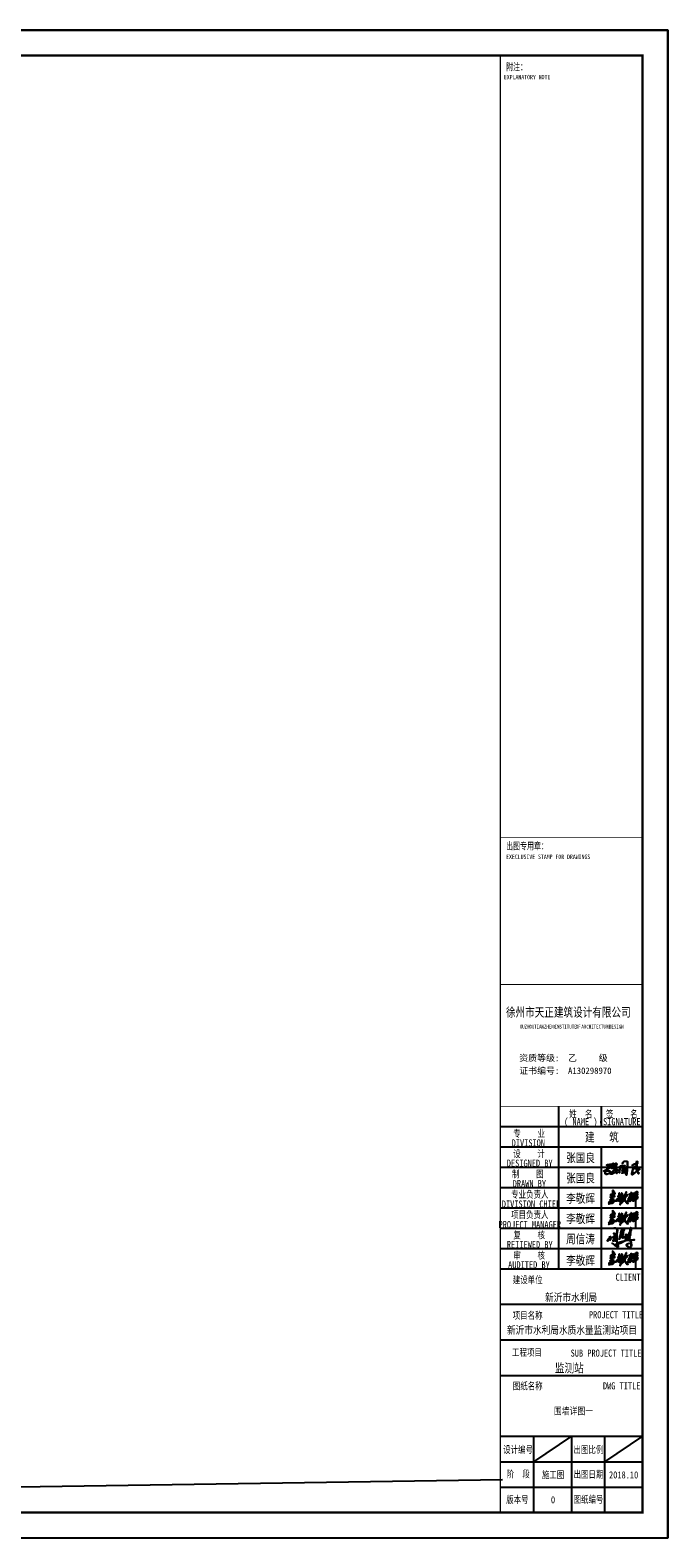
# Model space of a CAD drawing. Extents: x 499156 to 998412, y 3804642 to 7609653.
# Tile 15 of 74: x 499774 to 499946, y 3804642 to 3805048. Entities that reach past the tile are written whole.
import ezdxf
from ezdxf.enums import TextEntityAlignment as Align

# ---------------------------------------------------------------- set-up
doc = ezdxf.new("R2010")
doc.units = 0
doc.layers.get('0').update_dxf_attribs({"linetype": 'CONTINUOUS'})
for name, color, linetype in [('PUB_TITLE', 4, 'CONTINUOUS'), ('SHEET_TEXT', 3, 'CONTINUOUS'), ('TK', 7, 'CONTINUOUS'), ('道路1', 4, 'CONTINUOUS')]:
    doc.layers.add(name, color=color, linetype=linetype)
doc.styles.add('-宋体', font='txt', dxfattribs={"width": 0.8})
doc.styles.add('TKHZ1', font='txt', dxfattribs={"width": 0.8})
doc.styles.add('黑体', font='simhei.ttf')

# ---------------------------------------------------------------- blocks, each defined once
blk = doc.blocks.new('李敬辉')
h = blk.add_hatch(color=3)
h.paths.add_polyline_path([(3997, 950), (3920, 887), (3809, 793), (3730, 732), (3680, 669), (3670, 639), (3707, 622), (3817, 678), (3907, 708), (3970, 728), (3990, 743), (3996, 778), (4006, 824), (4012, 887), (4026, 937), (4017, 959)], flags=16)
h.paths.add_polyline_path([(4032, 1341), (3906, 1270), (3844, 1178), (3835, 1138), (3884, 1156), (3964, 1210), (4023, 1252), (4056, 1307)], flags=16)
h.paths.add_polyline_path([(3256, 1743), (3239, 1696), (3258, 1665), (3275, 1637), (3275, 1591), (3284, 1520), (3277, 1464), (3259, 1421), (3246, 1392), (3212, 1377), (3163, 1377), (3103, 1399), (3078, 1426), (3069, 1469), (3038, 1469), (3014, 1453), (3014, 1416), (3040, 1373), (3083, 1317), (3111, 1295), (3148, 1295), (3188, 1306), (3208, 1306), (3215, 1290), (3199, 1251), (3129, 1163), (3066, 1117), (3031, 1080), (2990, 1020), (2990, 980), (3003, 969), (3035, 1020), (3096, 1076), (3142, 1114), (3172, 1138), (3188, 1150), (3209, 1171), (3205, 1145), (3186, 1107), (3176, 1078), (3105, 1013), (3025, 946), (2962, 886), (2916, 846), (2880, 812), (2857, 774), (2851, 744), (2868, 730), (2914, 771), (3024, 864), (3095, 923), (3162, 988), (3200, 1041), (3222, 1053), (3243, 1067), (3270, 1067), (3247, 1030), (3206, 960), (3152, 893), (3048, 780), (2915, 625), (2820, 519), (2736, 377), (2707, 320), (2707, 272), (2718, 253), (2745, 249), (2858, 363), (2963, 495), (3041, 601), (3088, 652), (3116, 687), (3154, 721), (3170, 721), (3184, 707), (3175, 659), (3160, 609), (3147, 547), (3103, 439), (3103, 399), (3135, 384), (3182, 435), (3275, 581), (3338, 676), (3378, 766), (3378, 823), (3364, 834), (3343, 815), (3312, 748), (3275, 694), (3250, 664), (3234, 664), (3234, 707), (3218, 760), (3202, 787), (3172, 799), (3153, 812), (3179, 842), (3250, 929), (3319, 1013), (3341, 1063), (3341, 1107), (3311, 1130), (3282, 1137), (3266, 1131), (3254, 1148), (3273, 1225), (3292, 1259), (3301, 1289), (3335, 1338), (3427, 1418), (3515, 1502), (3560, 1542), (3578, 1592), (3558, 1616), (3526, 1589), (3484, 1558), (3440, 1527), (3401, 1491), (3374, 1469), (3350, 1456), (3337, 1472), (3337, 1534), (3337, 1591), (3328, 1653), (3312, 1690), (3293, 1724)])
h.paths.add_polyline_path([(2399, 950), (2324, 886), (2292, 840), (2298, 804), (2330, 753), (2348, 744), (2367, 785), (2389, 842), (2408, 898), (2408, 924), (2408, 940)], flags=16)
h.paths.add_polyline_path([(2726, 1379), (2628, 1264), (2489, 1113), (2318, 957), (2226, 889), (2165, 831), (2104, 784), (1997, 689), (2046, 668), (2184, 746), (2218, 770), (2264, 716), (2287, 696), (2287, 668), (2279, 641), (2242, 584), (2112, 461), (2008, 361), (1921, 281), (1873, 252), (1824, 186), (1872, 164), (1991, 251), (2139, 383), (2207, 458), (2250, 500), (2296, 552), (2321, 577), (2343, 577), (2377, 503), (2448, 397), (2527, 290), (2627, 189), (2710, 140), (2784, 108), (2854, 101), (2832, 152), (2738, 216), (2653, 296), (2536, 404), (2475, 502), (2432, 579), (2413, 645), (2404, 684), (2437, 807), (2461, 906), (2469, 996), (2497, 1033), (2598, 1129), (2672, 1200), (2749, 1286), (2777, 1329), (2777, 1381)])
h.paths.add_polyline_path([(1690, 731), (1619, 719), (1581, 687), (1558, 632), (1548, 602), (1587, 576), (1663, 612), (1729, 669), (1745, 726), (1710, 742)], flags=16)
h.paths.add_polyline_path([(1183, 736), (1135, 680), (1135, 638), (1188, 631), (1265, 671), (1344, 714), (1416, 757), (1452, 777), (1477, 766), (1477, 657), (1466, 577), (1446, 529), (1446, 489), (1492, 469), (1546, 469), (1627, 509), (1666, 542), (1716, 569), (1800, 611), (1824, 683), (1824, 776), (1789, 814), (1724, 836), (1652, 814), (1589, 754), (1566, 776), (1572, 820), (1640, 889), (1699, 938), (1799, 1002), (1910, 1063), (1967, 1097), (2021, 1122), (2063, 1142), (2097, 1155), (2128, 1145), (2135, 1119), (2057, 959), (1964, 794), (1870, 589), (1838, 503), (1787, 397), (1741, 285), (1721, 228), (1709, 228), (1705, 265), (1694, 299), (1697, 321), (1684, 346), (1673, 360), (1659, 385), (1666, 401), (1660, 415), (1641, 405), (1641, 366), (1657, 320), (1666, 251), (1666, 181), (1666, 123), (1666, 65), (1645, 8), (1645, -29), (1645, -69), (1667, -85), (1699, -69), (1726, -15), (1726, 32), (1737, 83), (1755, 130), (1775, 190), (1814, 304), (1860, 404), (1908, 513), (1944, 579), (1997, 689), (2070, 840), (2158, 998), (2228, 1081), (2316, 1178), (2428, 1344), (2506, 1504), (2572, 1639), (2617, 1733), (2617, 1790), (2589, 1821), (2560, 1810), (2511, 1746), (2429, 1501), (2313, 1303), (2260, 1229), (2233, 1187), (2195, 1227), (2139, 1254), (2094, 1236), (1926, 1150), (1797, 1074), (1564, 939), (1446, 862), (1288, 793), (1232, 768)])
h.paths.add_polyline_path([(1508, 1612), (1472, 1551), (1454, 1489), (1476, 1432), (1499, 1368), (1516, 1323), (1506, 1298), (1496, 1275), (1446, 1256), (1385, 1233), (1346, 1178), (1346, 1147), (1362, 1130), (1410, 1150), (1463, 1178), (1523, 1196), (1540, 1176), (1547, 1106), (1547, 1051), (1562, 1032), (1605, 1047), (1637, 1086), (1637, 1138), (1656, 1166), (1674, 1205), (1692, 1238), (1720, 1266), (1720, 1240), (1720, 1201), (1784, 1236), (1857, 1317), (1938, 1387), (2010, 1446), (2041, 1501), (2041, 1545), (1994, 1545), (1971, 1538), (1962, 1517), (1962, 1501), (1956, 1482), (1946, 1467), (1933, 1463), (1933, 1489), (1943, 1517), (1943, 1540), (1924, 1568), (1912, 1591), (1912, 1610), (1891, 1615), (1884, 1609), (1868, 1597), (1859, 1575), (1873, 1540), (1873, 1518), (1873, 1493), (1854, 1459), (1843, 1441), (1843, 1425), (1804, 1402), (1716, 1368), (1671, 1331), (1651, 1304), (1609, 1304), (1594, 1338), (1594, 1420), (1551, 1471), (1551, 1521), (1566, 1578), (1566, 1619), (1533, 1619)], flags=17)
h.paths.add_polyline_path([(168, 583), (175, 642), (267, 713), (435, 770), (553, 799), (624, 799), (670, 766), (663, 732), (608, 654), (516, 562), (471, 526), (471, 498), (528, 481), (650, 493), (809, 516), (986, 538), (1089, 557), (1146, 573), (1190, 544), (1209, 505), (1179, 451), (1103, 433), (971, 406), (838, 406), (676, 394), (617, 394), (617, 363), (653, 286), (663, 224), (644, 171), (597, 110), (500, 65), (399, 65), (276, 65), (187, 65), (113, 32), (0, 0), (31, 83), (125, 138), (254, 168), (377, 168), (435, 153), (527, 169), (556, 220), (527, 281), (446, 328), (376, 363), (288, 363), (223, 327), (138, 259), (75, 190), (16, 169), (-13, 199), (28, 265), (101, 356), (176, 421), (250, 449), (317, 467), (362, 491), (424, 559), (479, 605), (520, 656), (537, 689), (503, 689), (448, 663), (350, 616), (292, 607), (225, 582), (184, 576)])
h.paths.add_polyline_path([(454, 1236), (413, 1218), (373, 1179), (341, 1153), (323, 1137), (333, 1129), (391, 1139), (443, 1147), (467, 1163), (467, 1193), (467, 1221), (461, 1231)], flags=16)
h.paths.add_polyline_path([(585, 1900), (576, 1780), (576, 1654), (582, 1573), (582, 1527), (593, 1508), (633, 1521), (723, 1567), (788, 1589), (788, 1628), (741, 1727), (669, 1827), (623, 1882)], flags=16)
h.paths.add_polyline_path([(551, 2093), (510, 2034), (510, 1862), (521, 1723), (521, 1632), (521, 1554), (516, 1519), (503, 1492), (450, 1472), (374, 1447), (280, 1421), (207, 1395), (197, 1357), (229, 1324), (367, 1359), (439, 1381), (478, 1381), (500, 1370), (481, 1328), (411, 1299), (365, 1259), (303, 1210), (255, 1158), (215, 1107), (185, 1050), (185, 1017), (252, 1017), (370, 1048), (435, 1058), (448, 1044), (432, 976), (419, 915), (412, 872), (412, 836), (429, 822), (471, 841), (510, 895), (538, 969), (552, 1029), (565, 1083), (636, 1095), (742, 1103), (827, 1114), (890, 1121), (898, 1167), (892, 1200), (840, 1208), (742, 1208), (640, 1183), (591, 1162), (562, 1151), (543, 1162), (543, 1233), (552, 1266), (563, 1302), (577, 1349), (611, 1411), (686, 1450), (792, 1490), (880, 1536), (910, 1581), (878, 1632), (784, 1783), (711, 1896), (631, 2001), (590, 2061)])
h.paths.add_polyline_path([(4309, 1042), (4268, 1084), (4229, 1099), (4220, 1083), (4248, 1025), (4267, 1004), (4250, 960), (4210, 930), (4146, 875), (4101, 829), (4083, 811), (4083, 841), (4091, 910), (4113, 971), (4132, 1020), (4171, 1072), (4207, 1126), (4167, 1146), (4123, 1086), (4108, 1072), (4099, 1119), (4116, 1170), (4123, 1231), (4221, 1309), (4285, 1384), (4311, 1411), (4299, 1453), (4269, 1464), (4256, 1437), (4234, 1406), (4201, 1372), (4163, 1339), (4142, 1317), (4118, 1301), (4102, 1310), (4130, 1365), (4183, 1419), (4214, 1505), (4260, 1619), (4286, 1705), (4290, 1789), (4267, 1825), (4197, 1844), (4083, 1799), (3971, 1735), (3880, 1669), (3814, 1610), (3764, 1574), (3730, 1544), (3716, 1552), (3720, 1592), (3711, 1618), (3692, 1625), (3664, 1595), (3664, 1561), (3664, 1491), (3641, 1407), (3603, 1319), (3568, 1231), (3528, 1142), (3496, 1068), (3463, 1007), (3450, 962), (3450, 932), (3479, 913), (3518, 972), (3581, 1104), (3635, 1226), (3662, 1305), (3694, 1379), (3724, 1459), (3763, 1499), (3888, 1596), (3984, 1656), (4085, 1696), (4152, 1728), (4191, 1735), (4211, 1720), (4197, 1665), (4176, 1595), (4159, 1536), (4142, 1490), (4105, 1467), (4002, 1400), (3919, 1339), (3843, 1278), (3801, 1221), (3772, 1165), (3733, 1098), (3713, 1033), (3745, 1015), (3745, 995), (3782, 948), (3836, 988), (3823, 1038), (3885, 1080), (3966, 1126), (4002, 1150), (4028, 1143), (4028, 1072), (3992, 1011), (3905, 933), (3691, 755), (3588, 642), (3553, 606), (3526, 556), (3526, 503), (3567, 466), (3636, 475), (3747, 539), (3855, 601), (3933, 654), (3960, 654), (3979, 637), (3971, 581), (3967, 513), (3956, 416), (3944, 289), (3944, 132), (3935, 16), (3935, -185), (3935, -326), (3953, -425), (3953, -513), (3978, -562), (3997, -530), (3997, -405), (3997, -280), (4003, -149), (4003, -50), (4003, 47), (4013, 148), (4013, 282), (4018, 353), (4032, 518), (4036, 587), (4041, 625), (4073, 648), (4083, 698), (4092, 729), (4192, 815), (4287, 888), (4327, 955), (4344, 1002)])
for points in [[(168, 583), (175, 642), (267, 713), (435, 770), (553, 799), (624, 799), (670, 766), (663, 732), (608, 654), (516, 562), (471, 526), (471, 498), (528, 481), (650, 493), (809, 516), (986, 538), (1089, 557), (1146, 573), (1190, 544), (1209, 505), (1179, 451), (1103, 433), (971, 406), (838, 406), (676, 394), (617, 394), (617, 363), (653, 286), (663, 224), (644, 171), (597, 110), (500, 65), (399, 65), (276, 65), (187, 65), (113, 32), (0, 0), (31, 83), (125, 138), (254, 168), (377, 168), (435, 153), (527, 169), (556, 220), (527, 281), (446, 328), (376, 363), (288, 363), (223, 327), (138, 259), (75, 190), (16, 169), (-13, 199), (28, 265), (101, 356), (176, 421), (250, 449), (317, 467), (362, 491), (424, 559), (479, 605), (520, 656), (537, 689), (503, 689), (448, 663), (350, 616), (292, 607), (225, 582), (184, 576)], [(551, 2093), (510, 2034), (510, 1862), (521, 1723), (521, 1632), (521, 1554), (516, 1519), (503, 1492), (450, 1472), (374, 1447), (280, 1421), (207, 1395), (197, 1357), (229, 1324), (367, 1359), (439, 1381), (478, 1381), (500, 1370), (481, 1328), (411, 1299), (365, 1259), (303, 1210), (255, 1158), (215, 1107), (185, 1050), (185, 1017), (252, 1017), (370, 1048), (435, 1058), (448, 1044), (432, 976), (419, 915), (412, 872), (412, 836), (429, 822), (471, 841), (510, 895), (538, 969), (552, 1029), (565, 1083), (636, 1095), (742, 1103), (827, 1114), (890, 1121), (898, 1167), (892, 1200), (840, 1208), (742, 1208), (640, 1183), (591, 1162), (562, 1151), (543, 1162), (543, 1233), (552, 1266), (563, 1302), (577, 1349), (611, 1411), (686, 1450), (792, 1490), (880, 1536), (910, 1581), (878, 1632), (784, 1783), (711, 1896), (631, 2001), (590, 2061)], [(454, 1236), (413, 1218), (373, 1179), (341, 1153), (323, 1137), (333, 1129), (391, 1139), (443, 1147), (467, 1163), (467, 1193), (467, 1221), (461, 1231)], [(585, 1900), (576, 1780), (576, 1654), (582, 1573), (582, 1527), (593, 1508), (633, 1521), (723, 1567), (788, 1589), (788, 1628), (741, 1727), (669, 1827), (623, 1882)], [(1183, 736), (1135, 680), (1135, 638), (1188, 631), (1265, 671), (1344, 714), (1416, 757), (1452, 777), (1477, 766), (1477, 657), (1466, 577), (1446, 529), (1446, 489), (1492, 469), (1546, 469), (1627, 509), (1666, 542), (1716, 569), (1800, 611), (1824, 683), (1824, 776), (1789, 814), (1724, 836), (1652, 814), (1589, 754), (1566, 776), (1572, 820), (1640, 889), (1699, 938), (1799, 1002), (1910, 1063), (1967, 1097), (2021, 1122), (2063, 1142), (2097, 1155), (2128, 1145), (2135, 1119), (2057, 959), (1964, 794), (1870, 589), (1838, 503), (1787, 397), (1741, 285), (1721, 228), (1709, 228), (1705, 265), (1694, 299), (1697, 321), (1684, 346), (1673, 360), (1659, 385), (1666, 401), (1660, 415), (1641, 405), (1641, 366), (1657, 320), (1666, 251), (1666, 181), (1666, 123), (1666, 65), (1645, 8), (1645, -29), (1645, -69), (1667, -85), (1699, -69), (1726, -15), (1726, 32), (1737, 83), (1755, 130), (1775, 190), (1814, 304), (1860, 404), (1908, 513), (1944, 579), (1997, 689), (2070, 840), (2158, 998), (2228, 1081), (2316, 1178), (2428, 1344), (2506, 1504), (2572, 1639), (2617, 1733), (2617, 1790), (2589, 1821), (2560, 1810), (2511, 1746), (2429, 1501), (2313, 1303), (2260, 1229), (2233, 1187), (2195, 1227), (2139, 1254), (2094, 1236), (1926, 1150), (1797, 1074), (1564, 939), (1446, 862), (1288, 793), (1232, 768)], [(1508, 1612), (1472, 1551), (1454, 1489), (1476, 1432), (1499, 1368), (1516, 1323), (1506, 1298), (1496, 1275), (1446, 1256), (1385, 1233), (1346, 1178), (1346, 1147), (1362, 1130), (1410, 1150), (1463, 1178), (1523, 1196), (1540, 1176), (1547, 1106), (1547, 1051), (1562, 1032), (1605, 1047), (1637, 1086), (1637, 1138), (1656, 1166), (1674, 1205), (1692, 1238), (1720, 1266), (1720, 1240), (1720, 1201), (1784, 1236), (1857, 1317), (1938, 1387), (2010, 1446), (2041, 1501), (2041, 1545), (1994, 1545), (1971, 1538), (1962, 1517), (1962, 1501), (1956, 1482), (1946, 1467), (1933, 1463), (1933, 1489), (1943, 1517), (1943, 1540), (1924, 1568), (1912, 1591), (1912, 1610), (1891, 1615), (1884, 1609), (1868, 1597), (1859, 1575), (1873, 1540), (1873, 1518), (1873, 1493), (1854, 1459), (1843, 1441), (1843, 1425), (1804, 1402), (1716, 1368), (1671, 1331), (1651, 1304), (1609, 1304), (1594, 1338), (1594, 1420), (1551, 1471), (1551, 1521), (1566, 1578), (1566, 1619), (1533, 1619)], [(1690, 731), (1619, 719), (1581, 687), (1558, 632), (1548, 602), (1587, 576), (1663, 612), (1729, 669), (1745, 726), (1710, 742)], [(2726, 1379), (2628, 1264), (2489, 1113), (2318, 957), (2226, 889), (2165, 831), (2104, 784), (1997, 689), (2046, 668), (2184, 746), (2218, 770), (2264, 716), (2287, 696), (2287, 668), (2279, 641), (2242, 584), (2112, 461), (2008, 361), (1921, 281), (1873, 252), (1824, 186), (1872, 164), (1991, 251), (2139, 383), (2207, 458), (2250, 500), (2296, 552), (2321, 577), (2343, 577), (2377, 503), (2448, 397), (2527, 290), (2627, 189), (2710, 140), (2784, 108), (2854, 101), (2832, 152), (2738, 216), (2653, 296), (2536, 404), (2475, 502), (2432, 579), (2413, 645), (2404, 684), (2437, 807), (2461, 906), (2469, 996), (2497, 1033), (2598, 1129), (2672, 1200), (2749, 1286), (2777, 1329), (2777, 1381)], [(2399, 950), (2324, 886), (2292, 840), (2298, 804), (2330, 753), (2348, 744), (2367, 785), (2389, 842), (2408, 898), (2408, 924), (2408, 940)], [(3256, 1743), (3239, 1696), (3258, 1665), (3275, 1637), (3275, 1591), (3284, 1520), (3277, 1464), (3259, 1421), (3246, 1392), (3212, 1377), (3163, 1377), (3103, 1399), (3078, 1426), (3069, 1469), (3038, 1469), (3014, 1453), (3014, 1416), (3040, 1373), (3083, 1317), (3111, 1295), (3148, 1295), (3188, 1306), (3208, 1306), (3215, 1290), (3199, 1251), (3129, 1163), (3066, 1117), (3031, 1080), (2990, 1020), (2990, 980), (3003, 969), (3035, 1020), (3096, 1076), (3142, 1114), (3172, 1138), (3188, 1150), (3209, 1171), (3205, 1145), (3186, 1107), (3176, 1078), (3105, 1013), (3025, 946), (2962, 886), (2916, 846), (2880, 812), (2857, 774), (2851, 744), (2868, 730), (2914, 771), (3024, 864), (3095, 923), (3162, 988), (3200, 1041), (3222, 1053), (3243, 1067), (3270, 1067), (3247, 1030), (3206, 960), (3152, 893), (3048, 780), (2915, 625), (2820, 519), (2736, 377), (2707, 320), (2707, 272), (2718, 253), (2745, 249), (2858, 363), (2963, 495), (3041, 601), (3088, 652), (3116, 687), (3154, 721), (3170, 721), (3184, 707), (3175, 659), (3160, 609), (3147, 547), (3103, 439), (3103, 399), (3135, 384), (3182, 435), (3275, 581), (3338, 676), (3378, 766), (3378, 823), (3364, 834), (3343, 815), (3312, 748), (3275, 694), (3250, 664), (3234, 664), (3234, 707), (3218, 760), (3202, 787), (3172, 799), (3153, 812), (3179, 842), (3250, 929), (3319, 1013), (3341, 1063), (3341, 1107), (3311, 1130), (3282, 1137), (3266, 1131), (3254, 1148), (3273, 1225), (3292, 1259), (3301, 1289), (3335, 1338), (3427, 1418), (3515, 1502), (3560, 1542), (3578, 1592), (3558, 1616), (3526, 1589), (3484, 1558), (3440, 1527), (3401, 1491), (3374, 1469), (3350, 1456), (3337, 1472), (3337, 1534), (3337, 1591), (3328, 1653), (3312, 1690), (3293, 1724)], [(3997, 950), (3920, 887), (3809, 793), (3730, 732), (3680, 669), (3670, 639), (3707, 622), (3817, 678), (3907, 708), (3970, 728), (3990, 743), (3996, 778), (4006, 824), (4012, 887), (4026, 937), (4017, 959)], [(4032, 1341), (3906, 1270), (3844, 1178), (3835, 1138), (3884, 1156), (3964, 1210), (4023, 1252), (4056, 1307)]]:
    blk.add_lwpolyline(points, close=True)
for points in [[(4267, 1004), (4250, 960), (4210, 930), (4146, 875), (4101, 829), (4083, 811), (4083, 841), (4091, 910), (4113, 971), (4132, 1020), (4171, 1072), (4207, 1126), (4167, 1146), (4123, 1086), (4108, 1072), (4099, 1119), (4116, 1170), (4123, 1231), (4221, 1309), (4285, 1384), (4311, 1411), (4299, 1453), (4269, 1464), (4256, 1437), (4234, 1406), (4201, 1372), (4163, 1339), (4142, 1317), (4118, 1301), (4102, 1310), (4130, 1365), (4183, 1419), (4214, 1505), (4260, 1619), (4286, 1705), (4290, 1789), (4267, 1825), (4197, 1844), (4083, 1799), (3971, 1735), (3880, 1669), (3814, 1610), (3764, 1574), (3730, 1544), (3716, 1552), (3720, 1592), (3711, 1618), (3692, 1625), (3664, 1595), (3664, 1561), (3664, 1491), (3641, 1407), (3603, 1319), (3568, 1231), (3528, 1142), (3496, 1068), (3463, 1007), (3450, 962), (3450, 932), (3479, 913), (3518, 972), (3581, 1104), (3635, 1226), (3662, 1305), (3694, 1379), (3724, 1459), (3763, 1499), (3888, 1596), (3984, 1656), (4085, 1696), (4152, 1728), (4191, 1735), (4211, 1720), (4197, 1665), (4176, 1595), (4159, 1536), (4142, 1490), (4105, 1467), (4002, 1400), (3919, 1339), (3843, 1278), (3801, 1221), (3772, 1165), (3733, 1098), (3713, 1033), (3745, 1015), (3745, 995), (3782, 948), (3836, 988), (3823, 1038), (3885, 1080), (3966, 1126), (4002, 1150), (4028, 1143), (4028, 1072), (3992, 1011), (3905, 933), (3691, 755), (3588, 642), (3553, 606), (3526, 556), (3526, 503), (3567, 466), (3636, 475), (3747, 539), (3855, 601), (3933, 654), (3960, 654), (3979, 637), (3971, 581), (3967, 513), (3956, 416), (3944, 289), (3944, 132), (3935, 16), (3935, -185), (3935, -326), (3953, -425), (3953, -513), (3978, -562), (3997, -530), (3997, -405), (3997, -280), (4003, -149), (4003, -50), (4003, 47), (4013, 148), (4013, 282), (4018, 353), (4032, 518), (4036, 587), (4041, 625), (4073, 648), (4083, 698), (4092, 729), (4192, 815), (4287, 888), (4327, 955), (4344, 1002), (4309, 1042)], [(4309, 1042), (4268, 1084), (4229, 1099), (4220, 1083), (4248, 1025), (4267, 1004)]]:
    blk.add_lwpolyline(points)
blk = doc.blocks.new('A$C1A962DD0')
at = {"linetype": 'Continuous'}
h = blk.add_hatch(color=256, dxfattribs=at)
h.paths.add_polyline_path([(92, 26), (90, 27), (74, 18), (94, 7), (95, 12)], flags=16)
h.paths.add_polyline_path([(91, 31), (90, 32), (88, 32), (78, 24), (80, 23), (90, 27)], flags=17)
h.paths.add_polyline_path([(197, 78), (195, 79), (175, 68), (174, 66), (176, 65), (202, 69), (203, 71), (197, 76)], flags=16)
h.paths.add_polyline_path([(129, 97), (128, 98), (128, 96)], flags=16)
h.paths.add_polyline_path([(134, 103), (132, 104), (129, 99), (130, 98)], flags=16)
h.paths.add_polyline_path([(187, 105), (186, 106), (184, 104), (185, 102)], flags=16)
h.paths.add_polyline_path([(81, 105), (79, 106), (68, 101), (64, 96), (61, 88), (62, 87), (67, 91), (70, 91), (70, 88), (58, 73), (55, 67), (56, 64), (66, 72), (72, 72), (76, 64), (82, 68), (83, 73), (81, 82)], flags=16)
h.paths.add_polyline_path([(190, 108), (189, 110), (187, 107), (188, 106)], flags=16)
h.paths.add_polyline_path([(201, 110), (199, 111), (188, 100), (188, 96), (192, 95), (196, 99)], flags=16)
h.paths.add_polyline_path([(207, 137), (205, 138), (192, 117), (189, 111), (190, 109), (204, 119)], flags=16)
h.paths.add_polyline_path([(214, 171), (212, 172), (212, 157), (215, 162)], flags=16)
h.paths.add_polyline_path([(140, 172), (145, 172), (154, 166), (154, 160), (142, 139), (146, 138), (147, 136), (138, 123), (140, 122), (145, 124), (146, 121), (133, 105), (145, 105), (148, 102), (145, 92), (147, 91), (154, 95), (154, 92), (141, 86), (140, 91), (144, 99), (143, 101), (136, 100), (129, 90), (125, 90), (124, 95), (139, 116), (137, 117), (133, 115), (130, 119), (139, 129), (140, 131), (136, 131), (135, 134), (139, 138), (150, 158), (149, 165), (147, 165), (144, 168), (140, 168), (133, 161), (126, 148), (118, 111), (114, 81), (110, 76), (113, 107), (118, 114), (125, 149), (133, 167)], flags=17)
h.paths.add_polyline_path([(208, 183), (211, 183), (218, 169), (218, 161), (211, 146), (210, 130), (208, 125), (209, 114), (194, 89), (206, 89), (204, 85), (199, 81), (204, 77), (209, 69), (230, 71), (240, 74), (245, 72), (243, 68), (211, 64), (217, 46), (220, 17), (217, 7), (211, 1), (201, 0), (191, 3), (178, 15), (173, 22), (173, 26), (179, 32), (189, 35), (199, 35), (181, 29), (176, 24), (182, 12), (187, 7), (197, 2), (205, 2), (213, 7), (216, 15), (216, 29), (211, 54), (205, 65), (194, 65), (164, 60), (119, 40), (120, 42), (125, 43), (146, 54), (142, 55), (114, 46), (101, 40), (94, 35), (94, 32), (96, 30), (104, 35), (107, 35), (117, 40), (111, 36), (103, 34), (100, 31), (98, 31), (95, 27), (99, 12), (99, 5), (97, 2), (93, 2), (70, 16), (53, 32), (43, 39), (54, 34), (68, 22), (70, 22), (72, 25), (89, 37), (85, 61), (83, 64), (77, 60), (72, 59), (70, 69), (65, 68), (56, 59), (51, 59), (51, 64), (62, 80), (61, 82), (57, 80), (55, 82), (61, 95), (60, 97), (30, 84), (27, 81), (27, 71), (25, 66), (23, 66), (24, 79), (21, 80), (12, 75), (3, 66), (4, 59), (0, 64), (0, 68), (8, 76), (23, 85), (19, 97), (22, 97), (26, 93), (28, 99), (26, 91), (28, 88), (45, 94), (58, 100), (63, 104), (63, 123), (60, 126), (59, 124), (57, 124), (56, 128), (58, 130), (62, 130), (65, 127), (67, 119), (67, 105), (80, 111), (78, 113), (72, 113), (71, 115), (82, 116), (85, 136), (88, 145), (88, 160), (77, 172), (69, 177), (63, 176), (58, 173), (62, 178), (66, 180), (73, 179), (78, 176), (90, 164), (92, 158), (90, 138), (86, 123), (87, 110), (85, 108), (85, 77), (86, 73), (88, 72), (93, 77), (94, 76), (87, 67), (92, 42), (95, 40), (117, 51), (165, 64), (193, 82), (190, 86), (191, 92), (187, 93), (184, 96), (183, 100), (175, 87), (170, 73), (168, 71), (166, 72), (169, 95), (169, 119), (171, 121), (173, 120), (173, 91), (191, 118), (207, 146)])
for points in [[(208, 183), (211, 183), (218, 169), (218, 161), (211, 146), (210, 130), (208, 125), (209, 114), (194, 89), (206, 89), (204, 85), (199, 81), (204, 77), (209, 69), (230, 71), (240, 74), (245, 72), (243, 68), (211, 64), (217, 46), (220, 17), (217, 7), (211, 1), (201, 0), (191, 3), (178, 15), (173, 22), (173, 26), (179, 32), (189, 35), (199, 35), (181, 29), (176, 24), (182, 12), (187, 7), (197, 2), (205, 2), (213, 7), (216, 15), (216, 29), (211, 54), (205, 65), (194, 65), (164, 60), (119, 40), (120, 42), (125, 43), (146, 54), (142, 55), (114, 46), (101, 40), (94, 35), (94, 32), (96, 30), (104, 35), (107, 35), (117, 40), (111, 36), (103, 34), (100, 31), (98, 31), (95, 27), (99, 12), (99, 5), (97, 2), (93, 2), (70, 16), (53, 32), (43, 39), (54, 34), (68, 22), (70, 22), (72, 25), (89, 37), (85, 61), (83, 64), (77, 60), (72, 59), (70, 69), (65, 68), (56, 59), (51, 59), (51, 64), (62, 80), (61, 82), (57, 80), (55, 82), (61, 95), (60, 97), (30, 84), (27, 81), (27, 71), (25, 66), (23, 66), (24, 79), (21, 80), (12, 75), (3, 66), (4, 59), (0, 64), (0, 68), (8, 76), (23, 85), (19, 97), (22, 97), (26, 93), (28, 99), (26, 91), (28, 88), (45, 94), (58, 100), (63, 104), (63, 123), (60, 126), (59, 124), (57, 124), (56, 128), (58, 130), (62, 130), (65, 127), (67, 119), (67, 105), (80, 111), (78, 113), (72, 113), (71, 115), (82, 116), (85, 136), (88, 145), (88, 160), (77, 172), (69, 177), (63, 176), (58, 173), (62, 178), (66, 180), (73, 179), (78, 176), (90, 164), (92, 158), (90, 138), (86, 123), (87, 110), (85, 108), (85, 77), (86, 73), (88, 72), (93, 77), (94, 76), (87, 67), (92, 42), (95, 40), (117, 51), (165, 64), (193, 82), (190, 86), (191, 92), (187, 93), (184, 96), (183, 100), (175, 87), (170, 73), (168, 71), (166, 72), (169, 95), (169, 119), (171, 121), (173, 120), (173, 91), (191, 118), (207, 146), (208, 183)], [(140, 172), (145, 172), (154, 166), (154, 160), (142, 139), (146, 138), (147, 136), (138, 123), (140, 122), (145, 124), (146, 121), (133, 105), (145, 105), (148, 102), (145, 92), (147, 91), (154, 95), (154, 92), (141, 86), (140, 91), (144, 99), (143, 101), (136, 100), (129, 90), (125, 90), (124, 95), (139, 116), (137, 117), (133, 115), (130, 119), (139, 129), (140, 131), (136, 131), (135, 134), (139, 138), (150, 158), (149, 165), (147, 165), (144, 168), (140, 168), (133, 161), (126, 148), (118, 111), (114, 81), (110, 76), (113, 107), (118, 114), (125, 149), (133, 167), (140, 172)], [(207, 137), (205, 138), (192, 117), (189, 111), (190, 109), (204, 119), (207, 137)], [(214, 171), (212, 172), (212, 157), (215, 162), (214, 171)], [(81, 105), (79, 106), (68, 101), (64, 96), (61, 88), (62, 87), (67, 91), (70, 91), (70, 88), (58, 73), (55, 67), (56, 64), (66, 72), (72, 72), (76, 64), (82, 68), (83, 73), (81, 82), (81, 105)], [(92, 26), (90, 27), (74, 18), (94, 7), (95, 12), (92, 26)], [(91, 31), (90, 32), (88, 32), (78, 24), (80, 23), (90, 27), (91, 31)], [(129, 97), (128, 98), (128, 96), (129, 97)], [(134, 103), (132, 104), (129, 99), (130, 98), (134, 103)], [(197, 78), (195, 79), (175, 68), (174, 66), (176, 65), (202, 69), (203, 71), (197, 76), (197, 78)], [(187, 105), (186, 106), (184, 104), (185, 102), (187, 105)], [(190, 108), (189, 110), (187, 107), (188, 106), (190, 108)], [(201, 110), (199, 111), (188, 100), (188, 96), (192, 95), (196, 99), (201, 110)]]:
    blk.add_lwpolyline(points, dxfattribs=at)
blk = doc.blocks.new('张国良')
at = {"linetype": 'Continuous'}
h = blk.add_hatch(color=256, dxfattribs=at)
h.paths.add_polyline_path([(70, 138), (69, 139), (51, 139), (41, 137), (38, 134), (35, 122), (37, 113), (40, 110), (50, 110), (64, 114), (77, 122), (82, 127), (82, 132), (78, 137)], flags=16)
h.paths.add_polyline_path([(221, 144), (221, 146), (219, 147), (208, 139), (212, 137), (222, 137), (223, 140)], flags=16)
h.paths.add_polyline_path([(45, 149), (43, 150), (25, 139), (38, 138)], flags=16)
h.paths.add_polyline_path([(151, 155), (150, 156), (144, 155), (137, 149), (139, 142), (143, 138), (156, 149)], flags=16)
h.paths.add_polyline_path([(366, 158), (365, 159), (344, 158), (342, 155), (347, 144), (350, 143), (365, 155), (367, 157)], flags=16)
h.paths.add_polyline_path([(367, 161), (373, 161), (374, 158), (350, 141), (358, 124), (360, 122), (362, 125), (364, 114), (363, 113), (359, 117), (346, 138), (334, 128), (328, 125), (335, 133), (337, 133), (345, 140), (345, 143), (340, 153), (341, 159)])
h.paths.add_polyline_path([(209, 163), (207, 164), (205, 161), (204, 152), (206, 150)], flags=16)
h.paths.add_polyline_path([(216, 166), (214, 167), (212, 165), (209, 148), (209, 145), (212, 144), (218, 150), (218, 155), (219, 153), (221, 153), (223, 161), (221, 162), (221, 164)], flags=16)
h.paths.add_polyline_path([(76, 172), (77, 173), (68, 173), (63, 169), (60, 164), (64, 164)], flags=16)
h.paths.add_polyline_path([(78, 174), (77, 175), (77, 173)], flags=16)
h.paths.add_polyline_path([(335, 185), (333, 186), (321, 180), (323, 172), (325, 171), (330, 176)], flags=16)
h.paths.add_polyline_path([(333, 189), (335, 190), (338, 187), (338, 183), (319, 160), (317, 160), (317, 163), (322, 172), (321, 175), (318, 177), (313, 173), (307, 156), (299, 117), (299, 107), (301, 106), (323, 123), (325, 123), (310, 109), (308, 109), (303, 103), (300, 102), (296, 106), (296, 119), (309, 171), (317, 181)])
h.paths.add_polyline_path([(217, 189), (216, 190), (216, 188)], flags=16)
h.paths.add_polyline_path([(80, 189), (78, 190), (60, 180), (50, 172), (54, 171), (64, 173)], flags=16)
h.paths.add_polyline_path([(180, 190), (181, 190), (182, 179), (179, 167), (175, 122), (173, 125)])
h.paths.add_polyline_path([(342, 213), (341, 214), (341, 212)], flags=16)
h.paths.add_polyline_path([(142, 213), (141, 214), (128, 205), (117, 185), (117, 182), (113, 175), (119, 175), (128, 182), (141, 200), (143, 206)], flags=16)
h.paths.add_polyline_path([(114, 218), (115, 218), (113, 196), (110, 183), (111, 175), (114, 178), (119, 193), (125, 204), (131, 211), (139, 216), (143, 216), (147, 211), (147, 207), (135, 185), (126, 177), (131, 175), (132, 168), (123, 150), (117, 145), (93, 113), (96, 111), (102, 113), (111, 120), (139, 135), (139, 138), (135, 146), (136, 154), (144, 157), (154, 156), (158, 150), (155, 144), (144, 135), (153, 117), (150, 115), (142, 132), (140, 133), (100, 110), (89, 109), (97, 123), (101, 125), (104, 133), (124, 157), (130, 170), (130, 173), (128, 175), (116, 172), (103, 164), (99, 164), (100, 167), (108, 171), (107, 180), (110, 189), (110, 199), (113, 212), (110, 213), (88, 195), (73, 180), (74, 177), (86, 179), (86, 176), (71, 165), (53, 156), (43, 142), (44, 139), (54, 142), (67, 142), (82, 137), (85, 134), (86, 128), (80, 120), (68, 113), (52, 108), (39, 108), (35, 112), (33, 118), (34, 125), (38, 135), (24, 136), (21, 138), (21, 140), (54, 159), (61, 169), (49, 170), (47, 171), (47, 173), (56, 180), (65, 184), (91, 201), (90, 203), (70, 202), (50, 198), (48, 199), (56, 201), (58, 203), (81, 206), (90, 206), (96, 204)])
h.paths.add_polyline_path([(229, 238), (239, 238), (252, 235), (254, 233), (255, 209), (249, 158), (247, 110), (245, 108), (245, 100), (242, 100), (236, 115), (229, 125), (208, 119), (198, 118), (202, 121), (224, 126), (228, 129), (225, 135), (211, 135), (201, 137), (199, 141), (204, 142), (204, 163), (211, 170), (216, 188), (214, 190), (203, 189), (197, 192), (196, 195), (203, 193), (227, 194), (226, 191), (218, 187), (214, 176), (214, 170), (220, 168), (226, 160), (226, 155), (220, 147), (222, 145), (224, 147), (227, 145), (225, 146), (223, 142), (230, 130), (239, 132), (241, 131), (232, 126), (242, 109), (244, 117), (244, 138), (252, 200), (252, 231), (250, 233), (241, 235), (228, 235), (218, 230), (206, 219), (204, 215), (205, 220), (213, 229), (223, 236)])
h.paths.add_polyline_path([(344, 240), (348, 237), (351, 233), (351, 231), (347, 231), (347, 229), (352, 224), (352, 213), (347, 206), (345, 192), (345, 169), (342, 162), (339, 162), (342, 168), (343, 199), (345, 208), (348, 213), (345, 214), (343, 211), (341, 211), (340, 213), (322, 207), (307, 199), (301, 194), (298, 195), (316, 207), (344, 218), (345, 220), (341, 223), (340, 227), (342, 227), (345, 223), (345, 230), (347, 232), (344, 237)])
for points in [[(114, 218), (115, 218), (113, 196), (110, 183), (111, 175), (114, 178), (119, 193), (125, 204), (131, 211), (139, 216), (143, 216), (147, 211), (147, 207), (135, 185), (126, 177), (131, 175), (132, 168), (123, 150), (117, 145), (93, 113), (96, 111), (102, 113), (111, 120), (139, 135), (139, 138), (135, 146), (136, 154), (144, 157), (154, 156), (158, 150), (155, 144), (144, 135), (153, 117), (150, 115), (142, 132), (140, 133), (100, 110), (89, 109), (97, 123), (101, 125), (104, 133), (124, 157), (130, 170), (130, 173), (128, 175), (116, 172), (103, 164), (99, 164), (100, 167), (108, 171), (107, 180), (110, 189), (110, 199), (113, 212), (110, 213), (88, 195), (73, 180), (74, 177), (86, 179), (86, 176), (71, 165), (53, 156), (43, 142), (44, 139), (54, 142), (67, 142), (82, 137), (85, 134), (86, 128), (80, 120), (68, 113), (52, 108), (39, 108), (35, 112), (33, 118), (34, 125), (38, 135), (24, 136), (21, 138), (21, 140), (54, 159), (61, 169), (49, 170), (47, 171), (47, 173), (56, 180), (65, 184), (91, 201), (90, 203), (70, 202), (50, 198), (48, 199), (56, 201), (58, 203), (81, 206), (90, 206), (96, 204), (114, 218)], [(45, 149), (43, 150), (25, 139), (38, 138), (45, 149)], [(80, 189), (78, 190), (60, 180), (50, 172), (54, 171), (64, 173), (80, 189)], [(76, 172), (77, 173), (68, 173), (63, 169), (60, 164), (64, 164), (76, 172)], [(78, 174), (77, 175), (77, 173), (78, 174)], [(142, 213), (141, 214), (128, 205), (117, 185), (117, 182), (113, 175), (119, 175), (128, 182), (141, 200), (143, 206), (142, 213)], [(151, 155), (150, 156), (144, 155), (137, 149), (139, 142), (143, 138), (156, 149), (151, 155)], [(180, 190), (181, 190), (182, 179), (179, 167), (175, 122), (173, 125), (180, 190)], [(229, 238), (239, 238), (252, 235), (254, 233), (255, 209), (249, 158), (247, 110), (245, 108), (245, 100), (242, 100), (236, 115), (229, 125), (208, 119), (198, 118), (202, 121), (224, 126), (228, 129), (225, 135), (211, 135), (201, 137), (199, 141), (204, 142), (204, 163), (211, 170), (216, 188), (214, 190), (203, 189), (197, 192), (196, 195), (203, 193), (227, 194), (226, 191), (218, 187), (214, 176), (214, 170), (220, 168), (226, 160), (226, 155), (220, 147), (222, 145), (224, 147), (227, 145), (225, 146), (223, 142), (230, 130), (239, 132), (241, 131), (232, 126), (242, 109), (244, 117), (244, 138), (252, 200), (252, 231), (250, 233), (241, 235), (228, 235), (218, 230), (206, 219), (204, 215), (205, 220), (213, 229), (223, 236), (229, 238)], [(209, 163), (207, 164), (205, 161), (204, 152), (206, 150), (209, 163)], [(216, 166), (214, 167), (212, 165), (209, 148), (209, 145), (212, 144), (218, 150), (218, 155), (219, 153), (221, 153), (223, 161), (221, 162), (221, 164), (216, 166)], [(217, 189), (216, 190), (216, 188), (217, 189)], [(333, 189), (335, 190), (338, 187), (338, 183), (319, 160), (317, 160), (317, 163), (322, 172), (321, 175), (318, 177), (313, 173), (307, 156), (299, 117), (299, 107), (301, 106), (323, 123), (325, 123), (310, 109), (308, 109), (303, 103), (300, 102), (296, 106), (296, 119), (309, 171), (317, 181), (333, 189)], [(344, 240), (348, 237), (351, 233), (351, 231), (347, 231), (347, 229), (352, 224), (352, 213), (347, 206), (345, 192), (345, 169), (342, 162), (339, 162), (342, 168), (343, 199), (345, 208), (348, 213), (345, 214), (343, 211), (341, 211), (340, 213), (322, 207), (307, 199), (301, 194), (298, 195), (316, 207), (344, 218), (345, 220), (341, 223), (340, 227), (342, 227), (345, 223), (345, 230), (347, 232), (344, 237), (344, 240)], [(335, 185), (333, 186), (321, 180), (323, 172), (325, 171), (330, 176), (335, 185)], [(367, 161), (373, 161), (374, 158), (350, 141), (358, 124), (360, 122), (362, 125), (364, 114), (363, 113), (359, 117), (346, 138), (334, 128), (328, 125), (335, 133), (337, 133), (345, 140), (345, 143), (340, 153), (341, 159), (367, 161)], [(342, 213), (341, 214), (341, 212), (342, 213)], [(366, 158), (365, 159), (344, 158), (342, 155), (347, 144), (350, 143), (365, 155), (367, 157), (366, 158)], [(70, 138), (69, 139), (51, 139), (41, 137), (38, 134), (35, 122), (37, 113), (40, 110), (50, 110), (64, 114), (77, 122), (82, 127), (82, 132), (78, 137), (70, 138)], [(221, 144), (221, 146), (219, 147), (208, 139), (212, 137), (222, 137), (223, 140), (221, 144)]]:
    blk.add_lwpolyline(points, dxfattribs=at)
blk = doc.blocks.new('wrtgtg')
at = {"color": 4}
for p, q in [((7804, -4841), (7804, 52559)), ((7804, -2434), (7804, -2434)), ((2146, -4841), (7804, -4841))]:
    blk.add_line(p, q, dxfattribs=at)
at = {"color": 251}
for p, q in [((5004, -1841), (3504, -2841)), ((7804, -1841), (6304, -2841))]:
    blk.add_line(p, q, dxfattribs=at)
at = {"layer": 'PUB_TITLE'}
for p, q in [((-75296, 53559), (8804, 53559)), ((8804, 53559), (8804, -5841)), ((2204, 52559), (7804, 52559)), ((2204, 52559), (7804, 52559)), ((7804, -4841), (7804, 52559)), ((4504, 4748), (4504, 11159)), ((6187, 10359), (6187, 11159)), ((2204, 10359), (7804, 10359)), ((2204, 9559), (7804, 9559)), ((6187, 4748), (6187, 9559)), ((2204, 8759), (7804, 8759)), ((2204, 7959), (7804, 7959)), ((2204, 7159), (7804, 7159)), ((2204, 6359), (7804, 6359)), ((2204, 5559), (7804, 5559)), ((2204, 4759), (7804, 4759)), ((2204, 4759), (7804, 4759)), ((2204, 3359), (7804, 3359)), ((2204, 1959), (7804, 1959)), ((2204, 559), (7804, 559)), ((2204, -1841), (7804, -1841)), ((3504, -1841), (3504, -4841)), ((5004, -1841), (5004, -4841)), ((6304, -1841), (6304, -4841)), ((2204, -2841), (7804, -2841)), ((2204, -3841), (7804, -3841))]:
    blk.add_line(p, q, dxfattribs=at)
blk.add_lwpolyline([(-75296, -5841), (8804, -5841), (8804, 53559), (-75296, 53559)], close=True, dxfattribs=at)
at = {"layer": 'PUB_TITLE', "const_width": 100}
blk.add_lwpolyline([(-72796, -4841), (7804, -4841), (7804, 52559), (-72796, 52559)], close=True, dxfattribs=at)
at = {"layer": 'PUB_TITLE'}
for points, const_width in [([(2204, -4841), (2204, 52559)], 50), ([(2204, 21759), (7804, 21759)], 29.7), ([(2204, 15959), (7804, 15959)], 29.7), ([(2204, 11159), (7804, 11159)], 29.7), ([(2204, 4759), (7804, 4759)], 29.7)]:
    blk.add_lwpolyline(points, dxfattribs=dict(at, const_width=const_width))
at = {"linetype": 'Continuous', "xscale": 4, "yscale": 4, "zscale": 4}
blk.add_blockref('张国良', (6200, 8052), dxfattribs=at)
for name, p, xscale, yscale, zscale in [('李敬辉', (6484, 7310), 0.264000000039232, 0.264000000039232, 0.264000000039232), ('李敬辉', (6484, 6510), 0.264000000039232, 0.264000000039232, 0.264000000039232), ('A$C1A962DD0', (6423, 5598), 4.320000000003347, 4.320000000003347, 4.320000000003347), ('李敬辉', (6484, 4910), 0.264000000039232, 0.264000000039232, 0.264000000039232)]:
    blk.add_blockref(name, p, dxfattribs=dict(xscale=xscale, yscale=yscale, zscale=zscale))
at = {"style": '黑体', "width": 0.8}
for s, height, p in [('XUZHOU', 147.9, (2965, 14226)), ('TIANZHENG', 147.9, (3535, 14226)), ('INSTITUTE', 147.9, (4340, 14226)), ('OF', 147.9, (5175, 14226)), ('ARCHITECTURE', 147.86, (5398, 14226)), ('DESIGN', 147.9, (6481, 14226))]:
    blk.add_text(s, height=height, dxfattribs=at).set_placement(p)
at = {"layer": 'SHEET_TEXT', "style": '-宋体', "width": 0.75}
blk.add_text('徐州市天正建筑设计有限公司', height=360, dxfattribs=at).set_placement((4881, 14689), align=Align.CENTER)
at = {"layer": 'TK'}
for s, height, style, width, p in [('附注：', 280, 'TKHZ1', 0.7, (2431, 51973)), ('出图专用章：', 280, 'TKHZ1', 0.7, (2431, 21279)), ('EXECLUSIVE STAMP FOR DRAWINGS', 175, 'TKHZ1', 0.8, (2431, 20904)), ('建设单位', 280, '-宋体', 0.75, (2693, 4184)), ('CLIENT', 280, '-宋体', 0.75, (6743, 4289, 0)), ('项目名称', 280, '-宋体', 0.75, (2692, 2782)), ('PROJECT TITLE', 280, '-宋体', 0.75, (5693, 2808, 0)), ('图纸名称', 280, '-宋体', 0.75, (2695, 2)), ('DWG TITLE', 280, '-宋体', 0.75, (6245, 7, 0)), ('设计编号', 280, '-宋体', 0.75, (2313, -2504, 0)), ('出图比例', 280, '-宋体', 0.75, (5084, -2507, 0)), ('阶  段', 280, '-宋体', 0.75, (2449, -3467, 0)), ('施工图', 280, '-宋体', 0.75, (3839, -3495, 0)), ('出图日期', 280, '-宋体', 0.75, (5087, -3478, 0)), ('版本号', 280, '-宋体', 0.75, (2433, -4475, 0)), ('图纸编号', 280, '-宋体', 0.75, (5091, -4469, 0)), ('0', 280, '-宋体', 0.75, (4197, -4483, 0))]:
    blk.add_text(s, height=height, dxfattribs=dict(at, style=style, width=width)).set_placement(p)
for s, height, style, width, p in [('EXPLANATORY NOTE', 175, 'TKHZ1', 0.8, (3257, 51710)), ('( NAME )', 280, '-宋体', 0.75, (5373, 10533)), ('姓  名', 280, '-宋体', 0.75, (5373, 10869)), ('(SIGNATURE)', 280, '-宋体', 0.75, (6990, 10533)), ('签    名', 280, '-宋体', 0.75, (6990, 10869)), ('专    业', 280, '-宋体', 0.75, (3339, 10099)), ('DIVISION ', 280, '-宋体', 0.75, (3388, 9719)), ('设    计', 280, '-宋体', 0.75, (3331, 9299)), ('DESIGNED BY', 280, '-宋体', 0.75, (3360, 8921)), ('张国良', 350, 'TKHZ1', 0.8, (5362, 9141)), ('制    图    ', 280, '-宋体', 0.75, (3611, 8503)), ('张国良', 350, 'TKHZ1', 0.8, (5362, 8341)), ('专业负责人', 280, '-宋体', 0.75, (3364, 7700)), ('DRAWN BY', 280, '-宋体', 0.75, (3347, 8116)), ('李敬辉', 350, 'TKHZ1', 0.8, (5362, 7541)), ('DIVISION CHIEF', 280, '-宋体', 0.75, (3410, 7311)), ('PROJECT MANAGER', 280, '-宋体', 0.75, (3364, 6501)), ('项目负责人', 280, '-宋体', 0.75, (3364, 6900)), ('李敬辉', 350, 'TKHZ1', 0.8, (5362, 6741)), ('复    核', 280, '-宋体', 0.75, (3339, 6100)), ('周信涛', 350, 'TKHZ1', 0.8, (5362, 5941)), ('REIIEWED BY', 280, '-宋体', 0.75, (3361, 5715)), ('审    核', 280, '-宋体', 0.75, (3338, 5300)), ('李敬辉', 350, 'TKHZ1', 0.8, (5362, 5094)), ('AUDITED BY', 280, '-宋体', 0.75, (3330, 4916)), ('工程项目', 280, '-宋体', 0.75, (3252, 1473)), ('SUB PROJECT TITLE', 280, '-宋体', 0.75, (6369, 1438))]:
    blk.add_text(s, height=height, dxfattribs=dict(at, style=style, width=width)).set_placement(p, align=Align.MIDDLE)
at = {"layer": 'TK', "style": '-宋体'}
for s, p in [('资质等级:  乙     级', (2945, 12938)), ('证书编号:  A130298970', (2945, 12438))]:
    blk.add_text(s, height=252, dxfattribs=at).set_placement(p)
at = {"layer": 'TK'}
for s, height, style, width, p in [('建   筑', 350, 'TKHZ1', 0.8, (6205, 9774)), ('新沂市水利局', 304.9, 'TKHZ1', 0.8, (4991, 3479)), ('新沂市水利局水质水量监测站项目', 304.92, 'TKHZ1', 0.8, (5024, 2192)), ('监测站', 350, 'TKHZ1', 0.8, (4923, 680)), ('2018.10', 280, '-宋体', 0.75, (7062, -3501))]:
    blk.add_text(s, height=height, dxfattribs=dict(at, style=style, width=width)).set_placement(p, align=Align.CENTER)

msp = doc.modelspace()

# ---------------------------------------------------------------- linework, layer by layer
at = {"layer": '道路1', "linetype": 'Continuous'}
msp.add_line((499901.253, 3804657.327), (499388.037, 3804649.437), dxfattribs=at)

# ---------------------------------------------------------------- block references
at = {"xscale": 0.00684288, "yscale": 0.00684288, "zscale": 0.00684288}
msp.add_blockref('wrtgtg', (499885.643, 3804681.614), dxfattribs=at)

# ---------------------------------------------------------------- texts
at = {"layer": 'TK', "style": 'TKHZ1', "width": 0.8}
msp.add_text('围墙详图一', height=1.89, dxfattribs=at).set_placement((499920.447, 3804674.914), align=Align.CENTER)

doc.saveas('drawing.dxf')
